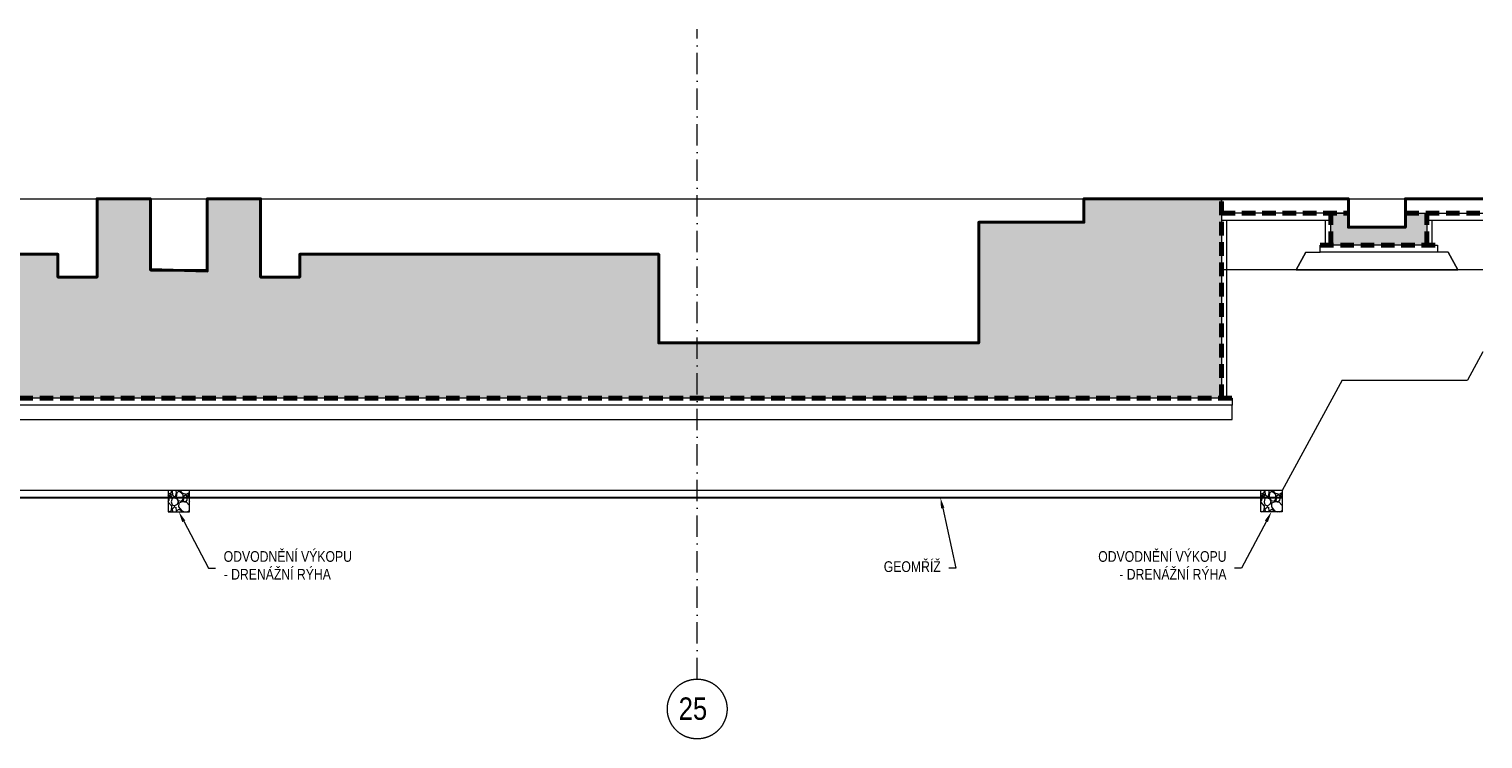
# Model space of a CAD drawing. Header units: millimetres. Extents: x -2694 to 670324, y -147023 to 76385.
# Tile 44 of 51: x 584205 to 604651, y -145084 to -135108. Entities that reach past the tile are written whole.
import ezdxf
from ezdxf import colors
from ezdxf.entities.mleader import LeaderData, LeaderLine
from ezdxf.math import Vec2, Vec3

# ---------------------------------------------------------------- set-up
doc = ezdxf.new("R2010")
doc.units = ezdxf.units.MM
doc.header["$LTSCALE"] = 10
for name, pattern in [('Carkovana 0.5x', [0.14, 0.1, -0.04]), ('Cerchovana 2x', [0.5, 0.3, -0.1, 0, -0.1]), ('DASHDOT', [25.4, 12.7, -6.35, 0, -6.35]), ('ČÁRKOVANÁ', [19.05, 12.7, -6.35])]:
    doc.linetypes.add(name, pattern=pattern)
doc.layers.get('0').update_dxf_attribs({"lineweight": 20})
doc.layers.get('Defpoints').update_dxf_attribs({"lineweight": 20})
for name, color, linetype, lineweight in [('_A_OSY_HPFM', 253, 'DASHDOT', 13), ('A_CARK', 72, 'ČÁRKOVANÁ', 20), ('A_KOTY', 7, 'Continuous', 13), ('A_LEGENDY', 21, 'Continuous', 13), ('A_TENKA', 4, 'Continuous', 20), ('A_TENKA_ZEMNI_PRACE', 31, 'Continuous', 20), ('A_TUCNA', 1, 'Continuous', 40)]:
    doc.layers.add(name, color=color, linetype=linetype, lineweight=lineweight)
doc.layers.add('A_SRAF', color=8, linetype='Continuous', lineweight=13, transparency=0.3)
doc.layers.add('A_SRAFY_ZB', color=7, linetype='Continuous', lineweight=13, true_color=0xc8c8c8, transparency=0.3)
doc.layers.add('Architektura obecně', color=7, linetype='Continuous')
doc.styles.add('KÓTY', font='ARIALN.TTF')
doc.linetypes.add('CIKCAK', pattern='A,0.00254,-5.08,[131,ltypeshp.shx,S=5.08,R=0,X=-5.08,Y=0],-10.16,[131,ltypeshp.shx,S=5.08,R=180,X=5.08,Y=0],-5.08', length=20.32254)
doc.dimstyles.new('INPROS - 75', dxfattribs={"dimscale": 75, "dimtxt": 2, "dimasz": 2.5, "dimexe": 1.5, "dimexo": 2, "dimtad": 1, "dimdec": 0, "dimrnd": 5, "dimtxsty": 'KÓTY', "dimblk": 'OBLIQUE', "dimcen": 2.5, "dimdle": 1.5, "dimadec": 0, "dimazin": 0, "dimtfac": 1, "dimtdec": 0, "dimtmove": 2, "dimatfit": 3, "dimldrblk": 'OBLIQUE', "dimfxl": 6, "dimfxlon": 1, "dimtfill": 1, "dimlwd": -1, "dimlwe": -1, "dimarcsym": 0})

# ---------------------------------------------------------------- blocks, each defined once
blk = doc.blocks.new('_Oblique')
at = {"color": 0, "linetype": 'ByBlock', "lineweight": -2}
blk.add_line((-0.5, -0.5), (0.5, 0.5), dxfattribs=at)
blk = doc.blocks.new('*D339')
at = {"layer": 'A_KOTY', "color": 0, "transparency": 16777216}
for p, q in [((553288, -140181), (553288, -140506)), ((553738, -140293), (553175, -140293)), ((553288, -140393), (553400, -140393))]:
    blk.add_line(p, q, dxfattribs=at)
at = {"layer": 'Defpoints', "color": 0, "transparency": 16777216}
for p in [(553288, -140393), (553288, -140393), (600008, -140293)]:
    blk.add_point(p, dxfattribs=at)
at = {"layer": 'A_KOTY', "color": 0, "transparency": 16777216, "insert": (553496, -140068), "char_height": 150, "attachment_point": 5, "rotation": 90, "style": 'KÓTY', "bg_fill": 3, "box_fill_scale": 1.1, "bg_fill_color": 256, "bg_fill_true_color": 13158600, "bg_fill_transparency": 0}
blk.add_mtext('100', dxfattribs=at)
at = {"layer": 'A_KOTY', "color": 0, "transparency": 16777216, "xscale": 187.5, "yscale": 187.5, "zscale": 187.5}
for p, rotation in [((553288, -140293), 90), ((553288, -140393), 270)]:
    blk.add_blockref('_Oblique', p, dxfattribs=dict(at, rotation=rotation))
blk = doc.blocks.new('*D340')
at = {"layer": 'A_KOTY', "color": 0, "transparency": 16777216}
for p, q in [((553288, -140281), (553288, -140706)), ((553288, -140393), (553400, -140393)), ((553738, -140593), (553175, -140593))]:
    blk.add_line(p, q, dxfattribs=at)
at = {"layer": 'Defpoints', "color": 0, "transparency": 16777216}
for p in [(553288, -140393), (553288, -140593), (601125, -140593)]:
    blk.add_point(p, dxfattribs=at)
at = {"layer": 'A_KOTY', "color": 0, "transparency": 16777216, "xscale": 187.5, "yscale": 187.5, "zscale": 187.5, "rotation": 90}
blk.add_blockref('_Oblique', (553288, -140393), dxfattribs=at)
at = {"layer": 'A_KOTY', "color": 0, "transparency": 16777216, "insert": (553515, -140825), "char_height": 150, "attachment_point": 5, "rotation": 90, "style": 'KÓTY', "bg_fill": 3, "box_fill_scale": 1.1, "bg_fill_color": 256, "bg_fill_true_color": 13158600, "bg_fill_transparency": 0}
blk.add_mtext('200', dxfattribs=at)
at = {"layer": 'A_KOTY', "color": 0, "transparency": 16777216, "xscale": 187.5, "yscale": 187.5, "zscale": 187.5, "rotation": 270}
blk.add_blockref('_Oblique', (553288, -140593), dxfattribs=at)
blk = doc.blocks.new('*D346')
at = {"layer": 'A_KOTY', "color": 0, "transparency": 16777216}
for p, q in [((553288, -140406), (553288, -137381)), ((553738, -137493), (553175, -137493)), ((553738, -140293), (553175, -140293))]:
    blk.add_line(p, q, dxfattribs=at)
at = {"layer": 'Defpoints', "color": 0, "transparency": 16777216}
for p in [(553288, -137493), (554795, -137493), (600008, -140293)]:
    blk.add_point(p, dxfattribs=at)
at = {"layer": 'A_KOTY', "color": 0, "transparency": 16777216, "xscale": 187.5, "yscale": 187.5, "zscale": 187.5}
for p, rotation in [((553288, -137493), 90), ((553288, -140293), 270)]:
    blk.add_blockref('_Oblique', p, dxfattribs=dict(at, rotation=rotation))
at = {"layer": 'A_KOTY', "color": 0, "transparency": 16777216, "insert": (553164, -138893), "char_height": 150, "attachment_point": 5, "rotation": 90, "style": 'KÓTY', "bg_fill": 3, "box_fill_scale": 1.1, "bg_fill_color": 256, "bg_fill_true_color": 13158600, "bg_fill_transparency": 0}
blk.add_mtext('2800', dxfattribs=at)
blk = doc.blocks.new('*D347')
at = {"layer": 'A_KOTY', "color": 0, "transparency": 16777216}
for p, q in [((553738, -140593), (553175, -140593)), ((553288, -140481), (553288, -141706)), ((553738, -141593), (553175, -141593))]:
    blk.add_line(p, q, dxfattribs=at)
at = {"layer": 'Defpoints', "color": 0, "transparency": 16777216}
for p in [(601125, -140593), (553288, -141593), (555646, -141593)]:
    blk.add_point(p, dxfattribs=at)
at = {"layer": 'A_KOTY', "color": 0, "transparency": 16777216, "xscale": 187.5, "yscale": 187.5, "zscale": 187.5}
for p, rotation in [((553288, -140593), 90), ((553288, -141593), 270)]:
    blk.add_blockref('_Oblique', p, dxfattribs=dict(at, rotation=rotation))
at = {"layer": 'A_KOTY', "color": 0, "transparency": 16777216, "insert": (553164, -141093), "char_height": 150, "attachment_point": 5, "rotation": 90, "style": 'KÓTY', "bg_fill": 3, "box_fill_scale": 1.1, "bg_fill_color": 256, "bg_fill_true_color": 13158600, "bg_fill_transparency": 0}
blk.add_mtext('1000', dxfattribs=at)

msp = doc.modelspace()

# ---------------------------------------------------------------- hatches: boundary and pattern name
at = {"layer": 'A_SRAF'}
h = msp.add_hatch(dxfattribs=at)
h.set_pattern_fill('GRAVEL', color=256, scale=10, angle=-90)
h.set_pattern_definition([(138.0127875, (568724.232, 212648.986), (-2285.9999999, 2032.0000002), [34.17214, -3383.04836]), (94.969741, (568698.832, 212671.846), (254.00001447, -3047.9999988), [58.64047, -5805.40489]), (42.510447, (568693.752, 212730.266), (-2793.999999, -2540.0000011), [41.34815, -4093.47228]), (177.273689, (568630.252, 212829.326), (5079.99999997, -254.00000053), [53.40045, -5286.64374]), (202.833654, (568576.912, 212831.866), (3047.99999996, 1270.0000001), [52.36337, -5183.98077]), (267.273689, (568528.652, 212811.546), (254.00000053, 5079.99999997), [53.40045, -5286.64374]), (307.6942405, (568526.112, 212758.206), (-2540.0000002, 3301.99999985), [70.61937, -6991.31153]), (342.2553284, (568569.292, 212702.326), (5587.99999985, -1778.00000048), [66.67195, -6600.52566]), (31.4295656, (568632.792, 212682.006), (3301.99999982, 2032.0000003), [53.5813, -5304.55457]), (85.236358, (568678.512, 212709.946), (-254.0000004, -2794), [61.17133, -2997.3937]), (132.3974378, (568683.592, 212770.906), (-2794.0000001, 3047.9999999), [79.1078, -7831.67725]), (48.814075, (568627.712, 212577.866), (1524.0000001, 1777.9999999), [27.00045, -2673.05658]), (81.4692344, (568645.492, 212598.186), (-507.99999942, -3302.0000001), [51.3682, -5085.4639]), (135, (568653.11, 212648.99), (-254, 8e-14), [35.92093, -323.28931]), (113.19859, (568683.592, 212666.766), (508, -1270), [19.34413, -1915.06224]), (201.80141, (568675.97, 212684.546), (762, 254), [27.35656, -1340.4753]), (300.963757, (568650.57, 212674.386), (508, -762), [44.43197, -1436.62982]), (71.56505, (568673.43, 212636.286), (-254, -508), [32.12871, -771.08981]), (286.3895403, (568675.972, 212831.866), (762, -2540), [45.0088, -4455.88267]), (340.346176, (568688.672, 212788.686), (-2794, 1016.0000001), [37.7599, -3738.22157]), (203.19859, (568724.232, 212636.286), (1270, 508), [38.68801, -1895.71836]), (253.6104597, (568688.672, 212621.046), (761.9999998, 2540.00000005), [45.0088, -4455.88267]), (249.443955, (568518.492, 212831.866), (508, 1270), [43.40352, -2126.77343]), (204.7751406, (568503.252, 212791.226), (2793.9999993, 1270.0000015), [36.36721, -3600.35934]), (336.80141, (568470.232, 212633.746), (1270, -508), [38.68801, -1895.71836]), (287.3540246, (568505.792, 212618.506), (-1016.0000002, 3301.99999993), [42.57827, -4215.2376]), (339.443955, (568470.232, 212758.206), (-1270, 508), [21.70176, -2148.4752]), (11.309932, (568470.23, 212648.986), (1016, 254), [12.95146, -1282.1995]), (75.963757, (568482.93, 212651.526), (-254, -762), [52.36337, -994.90546]), (96.009006, (568495.632, 212702.326), (254.00000013, -2540), [48.5267, -4804.13649]), (213.690068, (568627.71, 212674.386), (508, 254), [36.63239, -879.17764]), (263.1572266, (568597.232, 212654.066), (-507.99999977, -4318.00000003), [63.95568, -6331.6009]), (330.945396, (568589.612, 212590.566), (-1778, 1016), [26.15082, -2588.93923]), (360, (568612.47, 212577.87), (254, 254), [15.24, -238.76]), (30.256437, (568503.252, 212707.406), (-1778.0000001, -1015.9999999), [35.2867, -3493.39408]), (318.0127875, (568533.732, 212725.186), (2285.9999999, -2032.0000002), [68.34429, -3348.87622]), (270, (568584.53, 212679.47), (254, -254), [66.04, -187.96]), (235.3048465, (568584.532, 212613.426), (-1777.9999986, -2540.00000096), [40.16096, -3975.93167]), (164.054604, (568561.672, 212580.406), (-1016, 254), [36.9829, -1812.165]), (117.6459754, (568526.112, 212590.566), (-2539.99999966, 4826.00000018), [60.21451, -5961.24644]), (85.4260787, (568498.172, 212643.906), (254, 3302), [63.70295, -6306.58465])])
h.paths.add_polyline_path([(586460, -141893.2), (586460, -141593.2), (586160, -141593.2), (586160, -141893.2)])
h = msp.add_hatch(dxfattribs=at)
h.set_pattern_fill('GRAVEL', color=256, scale=10, angle=-90)
h.set_pattern_definition([(138.0127875, (553358.677, 212648.986), (-2285.9999999, 2032.0000002), [34.17214, -3383.04836]), (94.969741, (553333.277, 212671.846), (254.00001447, -3047.9999988), [58.64047, -5805.40489]), (42.510447, (553328.197, 212730.266), (-2793.999999, -2540.0000011), [41.34815, -4093.47228]), (177.273689, (553264.697, 212829.326), (5079.99999997, -254.00000053), [53.40045, -5286.64374]), (202.833654, (553211.357, 212831.866), (3047.99999996, 1270.0000001), [52.36337, -5183.98077]), (267.273689, (553163.097, 212811.546), (254.00000053, 5079.99999997), [53.40045, -5286.64374]), (307.6942405, (553160.557, 212758.206), (-2540.0000002, 3301.99999985), [70.61937, -6991.31153]), (342.2553284, (553203.737, 212702.326), (5587.99999985, -1778.00000048), [66.67195, -6600.52566]), (31.4295656, (553267.237, 212682.006), (3301.99999982, 2032.0000003), [53.5813, -5304.55457]), (85.236358, (553312.957, 212709.946), (-254.0000004, -2794), [61.17133, -2997.3937]), (132.3974378, (553318.037, 212770.906), (-2794.0000001, 3047.9999999), [79.1078, -7831.67725]), (48.814075, (553262.157, 212577.866), (1524.0000001, 1777.9999999), [27.00045, -2673.05658]), (81.4692344, (553279.937, 212598.186), (-507.99999942, -3302.0000001), [51.3682, -5085.4639]), (135, (553287.56, 212648.99), (-254, 8e-14), [35.92093, -323.28931]), (113.19859, (553318.037, 212666.766), (508, -1270), [19.34413, -1915.06224]), (201.80141, (553310.417, 212684.546), (762, 254), [27.35656, -1340.4753]), (300.963757, (553285.017, 212674.386), (508, -762), [44.43197, -1436.62982]), (71.56505, (553307.88, 212636.286), (-254, -508), [32.12871, -771.08981]), (286.3895403, (553310.417, 212831.866), (762, -2540), [45.0088, -4455.88267]), (340.346176, (553323.117, 212788.686), (-2794, 1016.0000001), [37.7599, -3738.22157]), (203.19859, (553358.677, 212636.286), (1270, 508), [38.68801, -1895.71836]), (253.6104597, (553323.117, 212621.046), (761.9999998, 2540.00000005), [45.0088, -4455.88267]), (249.443955, (553152.937, 212831.866), (508, 1270), [43.40352, -2126.77343]), (204.7751406, (553137.697, 212791.226), (2793.9999993, 1270.0000015), [36.36721, -3600.35934]), (336.80141, (553104.677, 212633.746), (1270, -508), [38.68801, -1895.71836]), (287.3540246, (553140.237, 212618.506), (-1016.0000002, 3301.99999993), [42.57827, -4215.2376]), (339.443955, (553104.677, 212758.206), (-1270, 508), [21.70176, -2148.4752]), (11.309932, (553104.677, 212648.986), (1016, 254), [12.95146, -1282.1995]), (75.963757, (553117.377, 212651.526), (-254, -762), [52.36337, -994.90546]), (96.009006, (553130.077, 212702.326), (254.00000013, -2540), [48.5267, -4804.13649]), (213.690068, (553262.16, 212674.386), (508, 254), [36.63239, -879.17764]), (263.1572266, (553231.677, 212654.066), (-507.99999977, -4318.00000003), [63.95568, -6331.6009]), (330.945396, (553224.057, 212590.566), (-1778, 1016), [26.15082, -2588.93923]), (360, (553246.92, 212577.87), (254, 254), [15.24, -238.76]), (30.256437, (553137.697, 212707.406), (-1778.0000001, -1015.9999999), [35.2867, -3493.39408]), (318.0127875, (553168.177, 212725.186), (2285.9999999, -2032.0000002), [68.34429, -3348.87622]), (270, (553218.98, 212679.47), (254, -254), [66.04, -187.96]), (235.3048465, (553218.977, 212613.426), (-1777.9999986, -2540.00000096), [40.16096, -3975.93167]), (164.054604, (553196.117, 212580.406), (-1016, 254), [36.9829, -1812.165]), (117.6459754, (553160.557, 212590.566), (-2539.99999966, 4826.00000018), [60.21451, -5961.24644]), (85.4260787, (553132.617, 212643.906), (254, 3302), [63.70295, -6306.58465])])
h.paths.add_polyline_path([(601525.6, -141893.2), (601525.6, -141593.2), (601825.6, -141593.2), (601825.6, -141893.2)])
at = {"layer": 'A_SRAFY_ZB', "linetype": 'Continuous', "lineweight": -3}
for points in [[(585160, -137493.2), (585910, -137493.2), (585910, -138488.3), (586310, -138488.3), (586310, -140293.2), (571645, -140293.2), (571645, -137493.2), (573580, -137493.2), (573580, -137823.2), (575060, -137823.2), (575060, -139518.2), (579560, -139518.2), (579560, -138273.2), (584610, -138273.2), (584610, -138593.2), (585160, -138593.2)], [(588010, -138273.2), (593060, -138273.2), (593060, -139518.2), (597560, -139518.2), (597560, -137823.2), (599040, -137823.2), (599040, -137493.2), (600975, -137493.2), (600975, -140293.2), (586310, -140293.2), (586310, -138488.3), (586710, -138488.3), (586710, -137493.2), (587460, -137493.2), (587460, -138593.2), (588010, -138593.2)], [(602510, -137693.2), (602760, -137693.2), (602760, -138093.2), (602510, -138093.2)], [(603560, -137693.2), (603860, -137693.2), (603860, -137893.2), (603560, -137893.2)], [(603860, -137893.2), (603860, -138143.2), (602510, -138143.2), (602510, -138093.2), (602760, -138093.2), (602760, -137893.2)]]:
    msp.add_hatch(color=256, dxfattribs=at).paths.add_polyline_path(points, flags=0)

# ---------------------------------------------------------------- linework, layer by layer
at = {"layer": '_A_OSY_HPFM', "linetype": 'Cerchovana 2x', "ltscale": 100, "transparency": 33554687}
msp.add_line((593600.6, -144243.5), (593600.6, -135108.3), dxfattribs=at)
at = {"layer": '_A_OSY_HPFM', "linetype": 'Cerchovana 2x', "ltscale": 1000, "transparency": 33554687}
msp.add_circle((593600.6, -144663.5), 420, dxfattribs=at)
at = {"layer": 'A_CARK', "color": 1, "lineweight": 70, "ltscale": 1.5}
for points in [[(600975, -140293.2), (600975, -137493.2)], [(600975, -137693.2), (602760, -137693.2)], [(602510, -138143.2), (602510, -137693.2)], [(603560, -137693.2), (604650.5, -137693.2)], [(603860, -138143.2), (603860, -137693.2)], [(602360, -138143.2), (604010, -138143.2)], [(571495, -140293.2), (601125, -140293.2)]]:
    msp.add_lwpolyline(points, dxfattribs=at)
at = {"layer": 'A_CARK', "linetype": 'CIKCAK', "lineweight": 15, "ltscale": 0.4}
for points in [[(601050, -140293.2), (601050, -137793.2)], [(602435, -138143.2), (602435, -137793.2)], [(603935, -138143.2), (603935, -137793.2)]]:
    msp.add_lwpolyline(points, dxfattribs=at)
at = {"layer": 'A_CARK', "color": 6, "linetype": 'CIKCAK', "lineweight": 30, "ltscale": 0.7}
msp.add_lwpolyline([(570794.4, -141692.7), (601825.6, -141693.2)], dxfattribs=at)
at = {"layer": 'A_TENKA'}
for p, q in [((585160, -138593.2), (585160, -137493.2)), ((585160, -137493.2), (585910, -137493.2)), ((585910, -137493.2), (585910, -138488.3)), ((586710, -138488.3), (586710, -137493.2)), ((586710, -137493.2), (587460, -137493.2)), ((587460, -137493.2), (587460, -138593.2)), ((599040, -137493.2), (600975, -137493.2)), ((599040, -137823.2), (599040, -137493.2)), ((600975, -137493.2), (600975, -140293.2)), ((602510, -137693.2), (602760, -137693.2)), ((602510, -138093.2), (602510, -137693.2)), ((602760, -137693.2), (602760, -137893.2)), ((603560, -137893.2), (603560, -137693.2)), ((603560, -137693.2), (603860, -137693.2)), ((603860, -137693.2), (603860, -137893.2)), ((597560, -137823.2), (599040, -137823.2)), ((597560, -139518.2), (597560, -137823.2)), ((602760, -137893.2), (603560, -137893.2)), ((603860, -137893.2), (603860, -138143.2)), ((602510, -138143.2), (602510, -138093.2)), ((603860, -138143.2), (602510, -138143.2)), ((579560, -138273.2), (584610, -138273.2)), ((584610, -138273.2), (584610, -138593.2)), ((588010, -138273.2), (593060, -138273.2)), ((588010, -138593.2), (588010, -138273.2)), ((593060, -138273.2), (593060, -139518.2)), ((584610, -138593.2), (585160, -138593.2)), ((585910, -138488.3), (586310, -138488.3)), ((586310, -138509.1), (585910, -138509.1)), ((586310, -138488.3), (586710, -138488.3)), ((586710, -138509.1), (586310, -138509.1)), ((587460, -138593.2), (588010, -138593.2)), ((593060, -139518.2), (597560, -139518.2)), ((586310, -140293.2), (571645, -140293.2)), ((600975, -140293.2), (586310, -140293.2))]:
    msp.add_line(p, q, dxfattribs=at)
for points in [[(525465, -137493.2), (517580, -137493.2), (604650.5, -137493.2)], [(600975, -137493.2), (602760, -137493.2), (602760, -137693.2), (600975, -137693.2), (600975, -137493.2)], [(603560, -137693.2), (603560, -137493.2)], [(600975, -137693.2), (600975, -137793.2), (602510, -137793.2)], [(603560, -137693.2), (604650.5, -137693.2)], [(603860, -137693.2), (603860, -137793.2), (604650.5, -137793.2)], [(603860, -138143.2), (604010, -138143.2), (604010, -138243.2), (602510, -138243.2), (602360, -138243.2), (602360, -138143.2), (602510, -138143.2)], [(600975, -140293.2), (601125, -140293.2), (601125, -140393.2), (571645, -140393.2), (571495, -140393.2), (571495, -140293.2), (571645, -140293.2)]]:
    msp.add_lwpolyline(points, dxfattribs=at)
at = {"layer": 'A_TENKA_ZEMNI_PRACE', "linetype": 'Continuous', "transparency": 33554687}
for p, q in [((604650.5, -139643), (604432.2, -140043.2)), ((602671, -140043.2), (601825.6, -141593.2)), ((602671, -140043.2), (601825.6, -141593.2))]:
    msp.add_line(p, q, dxfattribs=at)
at = {"layer": 'A_TENKA_ZEMNI_PRACE'}
for points in [[(602160, -138243.2), (602023.4, -138493.7), (604296.6, -138493.7), (604160, -138243.2)], [(604160, -138243.2), (604296.6, -138493.7), (602023.4, -138493.7), (602160, -138243.2)], [(602160, -138243.2), (602360, -138243.2)], [(602160, -138243.2), (602360, -138243.2)], [(604160, -138243.2), (603960, -138243.2)], [(604160, -138243.2), (604010, -138243.2)], [(604650.5, -138493.7), (600975, -138493.7)], [(571495, -140393.2), (571495, -140593.2), (601125, -140593.2), (601125, -140393.2)], [(586160, -141593.2), (586160, -141893.2), (586460, -141893.2), (586460, -141593.2)], [(601825.6, -141593.2), (601825.6, -141893.2), (601525.6, -141893.2), (601525.6, -141593.2)]]:
    msp.add_lwpolyline(points, dxfattribs=at)
at = {"layer": 'A_TENKA_ZEMNI_PRACE', "linetype": 'Continuous', "transparency": 33554687}
for points in [[(602671, -140043.2), (604432.2, -140043.2)], [(601825.6, -141593.2), (570794.4, -141593.2)]]:
    msp.add_lwpolyline(points, dxfattribs=at)
at = {"layer": 'A_TUCNA', "color": 23}
msp.add_lwpolyline([(579560, -138273.2), (584610, -138273.2), (584610, -138593.2), (585160, -138593.2), (585160, -137493.2), (585910, -137493.2), (585910, -138488.3), (586710, -138509.1), (586710, -137493.2), (587460, -137493.2), (587460, -138593.2), (588010, -138593.2), (588010, -138273.2), (593060, -138273.2), (593060, -139518.2), (597560, -139518.2), (597560, -137823.2), (599040, -137823.2), (599040, -137493.2), (602760, -137493.2), (602760, -137893.2), (603560, -137893.2), (603560, -137493.2), (604650.5, -137493.2)], dxfattribs=at)
at = {"layer": 'Architektura obecně', "color": 250, "linetype": 'Carkovana 0.5x', "lineweight": -3, "true_color": 0x3b3b3b, "transparency": 33554687}
for p, q in [((585910, -138488.3), (585910, -138509.1)), ((586710, -138509.1), (586710, -138488.3))]:
    msp.add_line(p, q, dxfattribs=at)

# ---------------------------------------------------------------- texts
at = {"layer": '_A_OSY_HPFM', "linetype": 'Cerchovana 2x', "ltscale": 1000, "transparency": 33554687, "style": 'KÓTY'}
msp.add_text('25', height=315, dxfattribs=at).set_placement((593339.8, -144815.7))

# ---------------------------------------------------------------- next in the draw order: dimensions: what is measured, and where the dimension line sits
at = {"layer": 'A_KOTY'}
dim = msp.add_linear_dim(base=(553287.6, -140393.2), p1=(600007.5, -140293.2), p2=(553287.6, -140393.2), angle=90, dimstyle='INPROS - 75', dxfattribs=at)
dim.commit()
dim.dimension.update_dxf_attribs({"geometry": '*D339', "text_midpoint": (553496.1, -140068.4), "dimtype": 160})

# ---------------------------------------------------------------- next in the draw order: leaders
at = {"layer": 'A_LEGENDY'}
ml = msp.add_multileader_mtext('Standard', dxfattribs=at)
ml.set_content('ODVODNĚNÍ VÝKOPU \\P- DRENÁŽNÍ RÝHA', color=256, style='KÓTY')
ml.set_leader_properties(color=256, linetype='Continuous', lineweight=-1)
ml.build(insert=Vec2(0, 0))
ml.multileader.update_dxf_attribs({"text_left_attachment_type": 2, "text_right_attachment_type": 2, "dogleg_length": 66.7, "arrow_head_size": 150})
ctx = ml.context
ctx.base_point, ctx.char_height, ctx.arrow_head_size, ctx.landing_gap_size, ctx.plane_origin = Vec3(586828.6, -142683.7), 150, 150, 112.5, Vec3(590520.6, -136895.6)
ctx.left_attachment, ctx.right_attachment = 2, 2
notes = []
notes.append((ctx, [(0, (1, 1, 0), (586728.6, -142683.7), (1, 0), 100, [(0, [(586310, -141893.2)], 0, [])])]))
ctx.mtext.insert, ctx.mtext.rotation, ctx.mtext.defined_height, ctx.mtext.flow_direction = Vec3(586941.1, -142444.7), 6.2831853, 238.9, 5
ctx.mtext.has_bg_fill, ctx.mtext.bg_color, ctx.mtext.bg_scale_factor, ctx.mtext.bg_transparency, ctx.mtext.use_window_bg_color = 1, -1027028792, 1.5, 0, 1
ml = msp.add_multileader_mtext('Standard', dxfattribs=at)
ml.set_content('ODVODNĚNÍ VÝKOPU \\P- DRENÁŽNÍ RÝHA', color=256, style='KÓTY')
ml.set_leader_properties(color=256, linetype='Continuous', lineweight=-1)
ml.build(insert=Vec2(0, 0))
ml.multileader.update_dxf_attribs({"text_left_attachment_type": 2, "text_right_attachment_type": 2, "dogleg_length": 66.7, "arrow_head_size": 150})
ctx = ml.context
ctx.base_point, ctx.char_height, ctx.arrow_head_size, ctx.landing_gap_size, ctx.plane_origin = Vec3(599150.4, -142683.7), 150, 150, 112.5, Vec3(597465, -136895.6)
ctx.left_attachment, ctx.right_attachment, ctx.text_align_type = 2, 2, 2
notes.append((ctx, [(0, (1, 1, 0), (601257, -142683.7), (-1, 0), 100, [(0, [(601675.6, -141893.2)], 0, [])])]))
ctx.mtext.insert, ctx.mtext.defined_height, ctx.mtext.alignment, ctx.mtext.flow_direction = Vec3(601044.5, -142444.7), 238.9, 3, 5
ctx.mtext.has_bg_fill, ctx.mtext.bg_color, ctx.mtext.bg_scale_factor, ctx.mtext.bg_transparency, ctx.mtext.use_window_bg_color = 1, -1027028792, 1.5, 0, 1
for ctx, leaders in notes:
    for number, flags, end, landing, length, lines in leaders:
        leader = LeaderData()
        leader.index, (leader.has_last_leader_line, leader.has_dogleg_vector, leader.attachment_direction) = number, flags
        leader.last_leader_point, leader.dogleg_vector, leader.dogleg_length = Vec3(end), Vec3(landing), length
        for number, points, colour, breaks in lines:
            line = LeaderLine()
            line.index, line.vertices, line.color, line.breaks = number, Vec3.list(points), colors.encode_raw_color(colour), breaks
            leader.lines.append(line)
        ctx.leaders.append(leader)

# ---------------------------------------------------------------- next in the draw order: dimensions: what is measured, and where the dimension line sits
at = {"layer": 'A_KOTY'}
dim = msp.add_linear_dim(base=(553287.6, -140593.2), p1=(553287.6, -140393.2), p2=(601125, -140593.2), angle=90, dimstyle='INPROS - 75', dxfattribs=at)
dim.commit()
dim.dimension.update_dxf_attribs({"geometry": '*D340', "text_midpoint": (553515.2, -140824.7), "dimtype": 160})

# ---------------------------------------------------------------- next in the draw order: dimensions: what is measured, and where the dimension line sits
dim = msp.add_linear_dim(base=(553287.6, -137493.2), p1=(600007.5, -140293.2), p2=(554795, -137493.2), angle=90, dimstyle='INPROS - 75', dxfattribs=at)
dim.commit()
dim.dimension.update_dxf_attribs({"geometry": '*D346', "text_midpoint": (553164.1, -138893.2)})

# ---------------------------------------------------------------- next in the draw order: dimensions: what is measured, and where the dimension line sits
dim = msp.add_linear_dim(base=(553287.6, -141593.2), p1=(601125, -140593.2), p2=(555645.6, -141593.2), angle=90, dimstyle='INPROS - 75', dxfattribs=at)
dim.commit()
dim.dimension.update_dxf_attribs({"geometry": '*D347', "text_midpoint": (553164.1, -141093.2)})

# ---------------------------------------------------------------- next in the draw order: leaders
at = {"layer": 'A_LEGENDY'}
ml = msp.add_multileader_mtext('Standard', dxfattribs=at)
ml.set_content('GEOMŘÍŽ', color=256, style='KÓTY')
ml.set_leader_properties(color=256, linetype='Continuous', lineweight=-1)
ml.build(insert=Vec2(0, 0))
ml.multileader.update_dxf_attribs({"text_left_attachment_type": 2, "text_right_attachment_type": 2, "dogleg_length": 66.7, "arrow_head_size": 150})
ctx = ml.context
ctx.base_point, ctx.char_height, ctx.arrow_head_size, ctx.landing_gap_size, ctx.plane_origin = Vec3(596125, -142683.2), 150, 150, 112.5, Vec3(593446.4, -136895.1)
ctx.left_attachment, ctx.right_attachment, ctx.text_align_type = 2, 2, 2
notes = []
notes.append((ctx, [(0, (1, 1, 0), (597238.4, -142683.2), (-1, 0), 100, [(0, [(597021, -141692.9)], 0, [])])]))
ctx.mtext.insert, ctx.mtext.defined_height, ctx.mtext.alignment, ctx.mtext.flow_direction = Vec3(597025.9, -142587.4), 238.9, 3, 5
ctx.mtext.has_bg_fill, ctx.mtext.bg_color, ctx.mtext.bg_scale_factor, ctx.mtext.bg_transparency, ctx.mtext.use_window_bg_color = 1, -1027028792, 1.5, 0, 1
for ctx, leaders in notes:
    for number, flags, end, landing, length, lines in leaders:
        leader = LeaderData()
        leader.index, (leader.has_last_leader_line, leader.has_dogleg_vector, leader.attachment_direction) = number, flags
        leader.last_leader_point, leader.dogleg_vector, leader.dogleg_length = Vec3(end), Vec3(landing), length
        for number, points, colour, breaks in lines:
            line = LeaderLine()
            line.index, line.vertices, line.color, line.breaks = number, Vec3.list(points), colors.encode_raw_color(colour), breaks
            leader.lines.append(line)
        ctx.leaders.append(leader)

doc.saveas('drawing.dxf')
